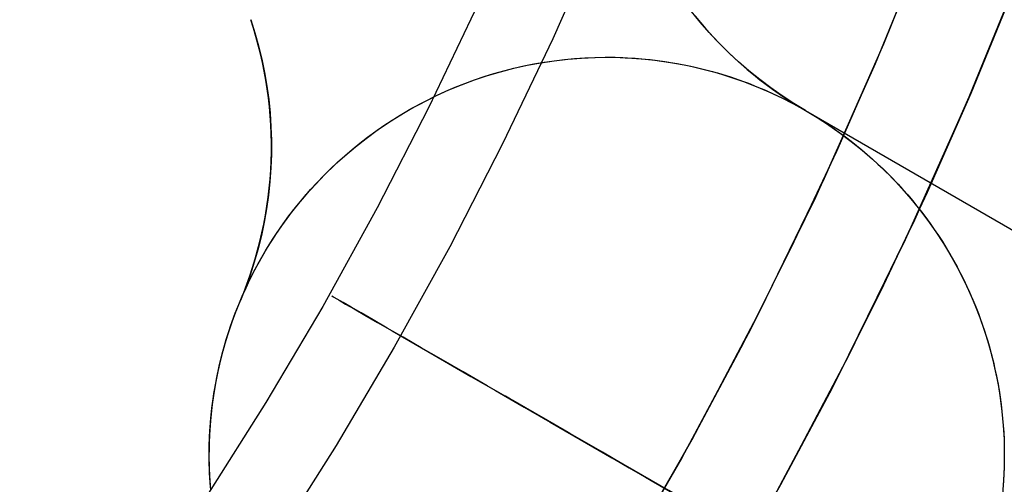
# Model space of a CAD drawing. Header units: millimetres. Extents: x -356 to 356, y -410 to 410.
# Tile 60 of 126: x 15.23 to 20.19, y -10.65 to -8.31. Entities that reach past the tile are written whole.
import ezdxf

# ---------------------------------------------------------------- set-up
doc = ezdxf.new("R2010")
doc.units = ezdxf.units.MM
doc.header["$MEASUREMENT"] = 0
doc.layers.add('1', color=7, linetype='Continuous')

msp = doc.modelspace()

# ---------------------------------------------------------------- linework, layer by layer
at = {"layer": '1', "color": 252, "extrusion": (-0.000237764, 0, 1)}
msp.add_lwpolyline([(-27.5494, 0), (-27.533, -0.9501), (-27.4838, -1.899), (-27.4019, -2.8457), (-27.2874, -3.789), (-27.1403, -4.7278), (-26.961, -5.6609), (-26.7495, -6.5874), (-26.5062, -7.5059), (-26.2314, -8.4155), (-25.9253, -9.3151), (-25.5883, -10.2036), (-25.2209, -11.0799), (-24.8235, -11.943), (-24.3965, -12.7919), (-23.9404, -13.6255), (-23.4559, -14.4429), (-22.9434, -15.2431), (-22.4036, -16.0251), (-21.8372, -16.788), (-21.2447, -17.5309), (-20.6269, -18.253), (-19.9847, -18.9532), (-19.3186, -19.6309), (-18.6295, -20.2852), (-17.9182, -20.9153), (-17.1857, -21.5205), (-16.4326, -22.1001), (-15.66, -22.6533), (-14.8688, -23.1795), (-14.0599, -23.6781), (-13.2343, -24.1484), (-12.3929, -24.59), (-11.5368, -25.0023), (-10.6669, -25.3848), (-9.7844, -25.7371), (-8.8902, -26.0586), (-7.9855, -26.3491), (-7.0713, -26.6083), (-6.1487, -26.8357), (-5.2188, -27.0311), (-4.2827, -27.1943), (-3.3415, -27.3251), (-2.3963, -27.4233), (-1.4484, -27.4889), (-0.4987, -27.5217), (0.4515, -27.5217), (1.4012, -27.4889), (2.3491, -27.4233), (3.2943, -27.3251), (4.2354, -27.1943), (5.1715, -27.0311), (6.1015, -26.8357), (7.0241, -26.6083), (7.9383, -26.3491), (8.843, -26.0586), (9.7372, -25.7371), (10.6197, -25.3848), (11.4895, -25.0023), (12.3457, -24.59), (13.1871, -24.1484), (14.0127, -23.6781), (14.8216, -23.1795), (15.6128, -22.6533), (16.3854, -22.1001), (17.1384, -21.5205), (17.871, -20.9153), (18.5823, -20.2852), (19.2714, -19.6309), (19.9374, -18.9532), (20.5797, -18.253), (21.1975, -17.5309), (21.7899, -16.788), (22.3564, -16.0251), (22.8962, -15.2431), (23.4087, -14.4429), (23.8932, -13.6255), (24.3493, -12.7919), (24.7763, -11.943), (25.1737, -11.0799), (25.5411, -10.2036), (25.8781, -9.3151), (26.1842, -8.4155), (26.459, -7.5059), (26.7023, -6.5874), (26.9138, -5.6609), (27.0931, -4.7278), (27.2401, -3.789), (27.3547, -2.8457), (27.4366, -1.899), (27.4858, -0.9501), (27.5022, 0)], dxfattribs=at)
at = {"layer": '1', "color": 252, "extrusion": (-8.22423e-05, 0, 1)}
msp.add_lwpolyline([(-26.5341, 0), (-26.5183, -0.9156), (-26.4709, -1.8301), (-26.3919, -2.7424), (-26.2815, -3.6514), (-26.1399, -4.5561), (-25.967, -5.4553), (-25.7633, -6.3481), (-25.5288, -7.2332), (-25.2639, -8.1098), (-24.969, -8.9767), (-24.6443, -9.8329), (-24.2902, -10.6774), (-23.9072, -11.5092), (-23.4957, -12.3272), (-23.0562, -13.1306), (-22.5892, -13.9183), (-22.0954, -14.6894), (-21.5752, -15.443), (-21.0293, -16.1782), (-20.4584, -16.8941), (-19.8631, -17.5899), (-19.2441, -18.2648), (-18.6022, -18.9178), (-17.9382, -19.5483), (-17.2528, -20.1556), (-16.5468, -20.7388), (-15.8211, -21.2973), (-15.0766, -21.8304), (-14.3141, -22.3375), (-13.5346, -22.818), (-12.7389, -23.2712), (-11.9281, -23.6968), (-11.1031, -24.0941), (-10.2648, -24.4627), (-9.4144, -24.8021), (-8.5527, -25.112), (-7.6808, -25.392), (-6.7998, -25.6417), (-5.9107, -25.8608), (-5.0146, -26.0492), (-4.1125, -26.2064), (-3.2055, -26.3325), (-2.2947, -26.4272), (-1.3812, -26.4903), (-0.466, -26.5219), (0.4497, -26.5219), (1.3649, -26.4903), (2.2784, -26.4272), (3.1892, -26.3325), (4.0962, -26.2064), (4.9983, -26.0492), (5.8944, -25.8608), (6.7835, -25.6417), (7.6645, -25.392), (8.5364, -25.112), (9.398, -24.8021), (10.2485, -24.4627), (11.0868, -24.0941), (11.9118, -23.6968), (12.7226, -23.2712), (13.5183, -22.818), (14.2978, -22.3375), (15.0603, -21.8304), (15.8048, -21.2973), (16.5305, -20.7388), (17.2364, -20.1556), (17.9218, -19.5483), (18.5859, -18.9178), (19.2278, -18.2648), (19.8468, -17.5899), (20.4421, -16.8941), (21.013, -16.1782), (21.5589, -15.443), (22.0791, -14.6894), (22.5729, -13.9183), (23.0399, -13.1306), (23.4794, -12.3272), (23.8908, -11.5092), (24.2739, -10.6774), (24.6279, -9.8329), (24.9526, -8.9767), (25.2476, -8.1098), (25.5125, -7.2332), (25.7469, -6.3481), (25.9507, -5.4553), (26.1235, -4.5561), (26.2652, -3.6514), (26.3756, -2.7424), (26.4545, -1.8301), (26.5019, -0.9156), (26.5177, 0)], dxfattribs=at)
at = {"layer": '1', "color": 252}
for points in [[(21.0933, -2.7507), (20.9913, -3.4813), (20.8639, -4.2078), (20.7113, -4.9295), (20.5339, -5.6455), (20.3316, -6.3548), (20.1049, -7.0567), (19.854, -7.7504), (19.5791, -8.4349), (19.2806, -9.1094), (18.9589, -9.7732), (18.6144, -10.4254), (18.2474, -11.0653), (17.8585, -11.6921), (17.448, -12.3049), (17.0165, -12.9032), (16.5645, -13.4861), (16.0926, -14.053)], [(21.5897, -2.8113), (21.4852, -3.5591), (21.3548, -4.3027), (21.1987, -5.0414), (21.017, -5.7742), (20.81, -6.5002), (20.578, -7.2187), (20.3211, -7.9286), (20.0398, -8.6292), (19.7343, -9.3196), (19.405, -9.9991), (19.0524, -10.6666), (18.6768, -11.3215), (18.2787, -11.963), (17.8586, -12.5903), (17.4169, -13.2027), (16.9543, -13.7993)], [(21.0787, -2.8678), (20.9728, -3.5964), (20.8417, -4.3209), (20.6856, -5.0404), (20.5046, -5.7541), (20.299, -6.4611), (20.0691, -7.1606), (19.815, -7.8516), (19.5372, -8.5335), (19.2359, -9.2053), (18.9116, -9.8663), (18.5645, -10.5156), (18.1951, -11.1525), (17.8039, -11.7763), (17.3913, -12.3861), (16.9579, -12.9812), (16.504, -13.561), (16.0304, -14.1247)], [(21.5747, -2.9312), (21.4663, -3.6769), (21.3321, -4.4185), (21.1723, -5.1549), (20.9871, -5.8854), (20.7766, -6.609), (20.5413, -7.3249), (20.2813, -8.0323), (19.9969, -8.7301), (19.6885, -9.4178), (19.3565, -10.0943), (19.0013, -10.7589), (18.6232, -11.4108), (18.2228, -12.0492), (17.8005, -12.6734), (17.3569, -13.2826), (16.8924, -13.876)], [(16.146, -13.9908), (16.4975, -13.5691), (16.8375, -13.139), (17.1658, -12.7011), (17.4821, -12.2557), (17.7862, -11.8035), (18.0777, -11.3448), (18.3567, -10.8802), (18.6228, -10.4101), (18.876, -9.9353), (19.1162, -9.456), (19.3433, -8.9729), (19.5572, -8.4865), (19.758, -7.9973), (19.9456, -7.5057), (20.12, -7.0124), (20.2814, -6.5178), (20.4297, -6.0224), (20.5652, -5.5266), (20.6878, -5.031), (20.7978, -4.536), (20.8952, -4.042), (20.9804, -3.5494), (21.0535, -3.0588)], [(21.5488, -3.1266), (21.4741, -3.6288), (21.3869, -4.1329), (21.2871, -4.6386), (21.1746, -5.1452), (21.049, -5.6525), (20.9104, -6.1599), (20.7586, -6.667), (20.5934, -7.1733), (20.4149, -7.6782), (20.2229, -8.1813), (20.0174, -8.682), (19.7984, -9.1799), (19.566, -9.6744), (19.3202, -10.1649), (19.061, -10.651), (18.7886, -11.132), (18.5031, -11.6076), (18.2047, -12.0771), (17.8935, -12.54), (17.5697, -12.9958), (17.2337, -13.4441), (16.8857, -13.8842)], [(19.0672, -3.1728), (18.9651, -3.7627), (18.8451, -4.3475), (18.7075, -4.9264), (18.5528, -5.4985), (18.3814, -6.0632), (18.1938, -6.6197), (17.9904, -7.1675), (17.7718, -7.7057), (17.5386, -8.234), (17.2913, -8.7517), (17.0307, -9.2583), (16.7573, -9.7533), (16.4717, -10.2364), (16.1747, -10.7072), (15.867, -11.1654), (15.5492, -11.6106), (15.222, -12.0427)], [(19.4768, -3.2372), (19.3725, -3.8398), (19.2499, -4.4371), (19.1094, -5.0284), (18.9514, -5.6128), (18.7763, -6.1897), (18.5846, -6.7582), (18.3768, -7.3177), (18.1535, -7.8675), (17.9153, -8.4071), (17.6627, -8.9359), (17.3965, -9.4534), (17.1172, -9.9591), (16.8255, -10.4526), (16.5222, -10.9335), (16.2078, -11.4015), (15.8832, -11.8562), (15.549, -12.2976), (15.2058, -12.7253)], [(19.1865, -8.7679), (19.1269, -8.7321), (19.0685, -8.6942), (19.0115, -8.6543), (18.9559, -8.6125), (18.9019, -8.5687), (18.8493, -8.5231), (18.7984, -8.4757), (18.7492, -8.4266), (18.7017, -8.3757), (18.6559, -8.3233), (18.6121, -8.2692)], [(16.3431, -9.7243), (16.3598, -9.6833), (16.3757, -9.6418), (16.3906, -9.5998), (16.4047, -9.5573), (16.4179, -9.5144), (16.4302, -9.4711), (16.4415, -9.4274), (16.4518, -9.3834), (16.4612, -9.339), (16.4695, -9.2943), (16.4769, -9.2495), (16.4832, -9.2044), (16.4885, -9.1591), (16.4928, -9.1136), (16.496, -9.0681), (16.4982, -9.0225), (16.4994, -8.9768), (16.4995, -8.9312), (16.4986, -8.8856), (16.4966, -8.84), (16.4937, -8.7946), (16.4896, -8.7493), (16.4846, -8.7041), (16.4785, -8.6592), (16.4715, -8.6145), (16.4634, -8.5701), (16.4544, -8.526), (16.4444, -8.4822), (16.4335, -8.4388), (16.4217, -8.3958), (16.4089, -8.3532), (16.3952, -8.3111)], [(16.3431, -9.7243), (16.3598, -9.6833), (16.3757, -9.6418), (16.3906, -9.5998), (16.4047, -9.5573), (16.4179, -9.5144), (16.4302, -9.4711), (16.4415, -9.4274), (16.4518, -9.3834), (16.4612, -9.339), (16.4695, -9.2943), (16.4769, -9.2495), (16.4832, -9.2044), (16.4885, -9.1591), (16.4928, -9.1136), (16.496, -9.0681), (16.4982, -9.0225), (16.4994, -8.9768), (16.4995, -8.9312), (16.4986, -8.8856), (16.4966, -8.84), (16.4937, -8.7946), (16.4896, -8.7493), (16.4846, -8.7041), (16.4785, -8.6592), (16.4715, -8.6145), (16.4634, -8.5701), (16.4544, -8.526), (16.4444, -8.4822), (16.4335, -8.4388), (16.4217, -8.3958), (16.4089, -8.3532), (16.3952, -8.3111)], [(16.3952, -8.3111), (16.4161, -8.3767), (16.4346, -8.443), (16.4509, -8.5099), (16.4648, -8.5773), (16.4764, -8.6451), (16.4857, -8.7133), (16.4926, -8.7818), (16.4972, -8.8505), (16.4994, -8.9193), (16.4992, -8.9881), (16.4967, -9.0569), (16.4918, -9.1255), (16.4845, -9.194), (16.4749, -9.2621), (16.4629, -9.3299), (16.4487, -9.3972), (16.4321, -9.464), (16.4132, -9.5302), (16.392, -9.5957), (16.3687, -9.6605), (16.3431, -9.7243)], [(18.6309, -8.2929), (18.658, -8.3256), (18.6856, -8.3577), (18.7137, -8.389), (18.7425, -8.4196), (18.7717, -8.4495), (18.8014, -8.4786), (18.8316, -8.507), (18.8622, -8.5346), (18.8933, -8.5615), (18.9247, -8.5876), (18.9564, -8.6129), (18.9885, -8.6374), (19.0209, -8.6611), (19.0536, -8.6841), (19.0865, -8.7062), (19.1197, -8.7276), (19.153, -8.7482), (19.1865, -8.7679)], [(18.6309, -8.2929), (18.658, -8.3256), (18.6856, -8.3577), (18.7137, -8.389), (18.7425, -8.4196), (18.7717, -8.4495), (18.8014, -8.4786), (18.8316, -8.507), (18.8622, -8.5346), (18.8933, -8.5615), (18.9247, -8.5876), (18.9564, -8.6129), (18.9885, -8.6374), (19.0209, -8.6611), (19.0536, -8.6841), (19.0865, -8.7062), (19.1197, -8.7276), (19.153, -8.7482), (19.1865, -8.7679)], [(16.1931, -10.662), (16.1896, -10.6108), (16.1874, -10.5597), (16.1866, -10.5087), (16.187, -10.4579), (16.1887, -10.4072), (16.1917, -10.3569), (16.1959, -10.3068), (16.2013, -10.2571), (16.208, -10.2078), (16.2158, -10.1589), (16.2248, -10.1105), (16.235, -10.0626), (16.2462, -10.0152), (16.2585, -9.9684), (16.2718, -9.9222), (16.2861, -9.8767), (16.3014, -9.8319), (16.3177, -9.7877), (16.3348, -9.7443), (16.3528, -9.7016), (16.3716, -9.6597), (16.3913, -9.6185), (16.4116, -9.5782), (16.4327, -9.5387), (16.4545, -9.5), (16.4771, -9.4618), (16.5008, -9.4238), (16.5255, -9.386), (16.5513, -9.3484), (16.5782, -9.3111), (16.6062, -9.2742), (16.6352, -9.2377), (16.6654, -9.2015), (16.6966, -9.1658), (16.7288, -9.1307), (16.7621, -9.096), (16.7965, -9.062), (16.8319, -9.0286), (16.8683, -8.9959), (16.9058, -8.9639), (16.9442, -8.9327), (16.9836, -8.9022), (17.0239, -8.8726), (17.0651, -8.844), (17.1073, -8.8162), (17.1503, -8.7894), (17.1941, -8.7636), (17.2387, -8.7389), (17.284, -8.7152), (17.3301, -8.6927), (17.3768, -8.6712), (17.4242, -8.651), (17.4721, -8.6319), (17.5206, -8.6141), (17.5696, -8.5975), (17.6191, -8.5822), (17.6689, -8.5681), (17.7191, -8.5554), (17.7695, -8.544), (17.8203, -8.5338), (17.8712, -8.525), (17.9222, -8.5175), (17.9734, -8.5114), (18.0246, -8.5066), (18.0757, -8.5031), (18.1268, -8.5009), (18.1778, -8.5), (18.2287, -8.5004), (18.2793, -8.5022), (18.3297, -8.5051), (18.3797, -8.5094), (18.4294, -8.5148), (18.4788, -8.5215), (18.5277, -8.5293), (18.5761, -8.5383), (18.624, -8.5484), (18.6713, -8.5596), (18.7181, -8.5719), (18.7643, -8.5853), (18.8098, -8.5996), (18.8547, -8.6149), (18.8988, -8.6311), (18.9423, -8.6483), (18.9849, -8.6663), (19.0269, -8.6851), (19.068, -8.7047), (19.1083, -8.7251), (19.1478, -8.7462), (19.1865, -8.7679)], [(16.1931, -10.662), (16.1896, -10.6108), (16.1874, -10.5597), (16.1866, -10.5087), (16.187, -10.4579), (16.1887, -10.4072), (16.1917, -10.3569), (16.1959, -10.3068), (16.2013, -10.2571), (16.208, -10.2078), (16.2158, -10.1589), (16.2248, -10.1105), (16.235, -10.0626), (16.2462, -10.0152), (16.2585, -9.9684), (16.2718, -9.9222), (16.2861, -9.8767), (16.3014, -9.8319), (16.3177, -9.7877), (16.3348, -9.7443), (16.3528, -9.7016), (16.3716, -9.6597), (16.3913, -9.6185), (16.4116, -9.5782), (16.4327, -9.5387), (16.4545, -9.5), (16.4771, -9.4618), (16.5008, -9.4238), (16.5255, -9.386), (16.5513, -9.3484), (16.5782, -9.3111), (16.6062, -9.2742), (16.6352, -9.2377), (16.6654, -9.2015), (16.6966, -9.1658), (16.7288, -9.1307), (16.7621, -9.096), (16.7965, -9.062), (16.8319, -9.0286), (16.8683, -8.9959), (16.9058, -8.9639), (16.9442, -8.9327), (16.9836, -8.9022), (17.0239, -8.8726), (17.0651, -8.844), (17.1073, -8.8162), (17.1503, -8.7894), (17.1941, -8.7636), (17.2387, -8.7389), (17.284, -8.7152), (17.3301, -8.6927), (17.3768, -8.6712), (17.4242, -8.651), (17.4721, -8.6319), (17.5206, -8.6141), (17.5696, -8.5975), (17.6191, -8.5822), (17.6689, -8.5681), (17.7191, -8.5554), (17.7695, -8.544), (17.8203, -8.5338), (17.8712, -8.525), (17.9222, -8.5175), (17.9734, -8.5114), (18.0246, -8.5066), (18.0757, -8.5031), (18.1268, -8.5009), (18.1778, -8.5), (18.2287, -8.5004), (18.2793, -8.5022), (18.3297, -8.5051), (18.3797, -8.5094), (18.4294, -8.5148), (18.4788, -8.5215), (18.5277, -8.5293), (18.5761, -8.5383), (18.624, -8.5484), (18.6713, -8.5596), (18.7181, -8.5719), (18.7643, -8.5853), (18.8098, -8.5996), (18.8547, -8.6149), (18.8988, -8.6311), (18.9423, -8.6483), (18.9849, -8.6663), (19.0269, -8.6851), (19.068, -8.7047), (19.1083, -8.7251), (19.1478, -8.7462), (19.1865, -8.7679)], [(16.193, -10.6609), (16.1887, -10.592), (16.1867, -10.523), (16.1871, -10.454), (16.1898, -10.385), (16.195, -10.3161), (16.2025, -10.2475), (16.2124, -10.1792), (16.2247, -10.1112), (16.2393, -10.0437), (16.2562, -9.9768), (16.2754, -9.9105), (16.2969, -9.8449), (16.3206, -9.78), (16.3466, -9.7161), (16.3747, -9.653), (16.405, -9.591), (16.4375, -9.53), (16.472, -9.4703), (16.5086, -9.4117), (16.5471, -9.3544), (16.5876, -9.2985), (16.6301, -9.244), (16.6743, -9.1911), (16.7204, -9.1397), (16.7683, -9.0899), (16.8178, -9.0417), (16.8689, -8.9954), (16.9216, -8.9508), (16.9759, -8.9081), (17.0315, -8.8672), (17.0886, -8.8283), (17.1469, -8.7914), (17.2065, -8.7566), (17.2673, -8.7238), (17.3291, -8.6931), (17.392, -8.6646), (17.4559, -8.6383), (17.5205, -8.6141), (17.586, -8.5923), (17.6522, -8.5727), (17.7191, -8.5554), (17.7865, -8.5404), (17.8544, -8.5278), (17.9226, -8.5175), (17.9912, -8.5096), (18.06, -8.504), (18.129, -8.5008), (18.198, -8.5), (18.2671, -8.5016), (18.336, -8.5056), (18.4047, -8.5119), (18.4732, -8.5207), (18.5414, -8.5317), (18.6091, -8.5452), (18.6763, -8.5609), (18.743, -8.579), (18.8089, -8.5993), (18.8742, -8.6219), (18.9386, -8.6468), (19.0021, -8.6738), (19.0647, -8.7031), (19.1262, -8.7345), (19.1865, -8.7679)], [(19.1865, -8.7679), (19.245, -8.803), (19.3027, -8.8404), (19.3596, -8.8801), (19.3877, -8.9009), (19.4156, -8.9222), (19.4431, -8.9441), (19.4704, -8.9665), (19.4974, -8.9895), (19.5241, -9.0131), (19.5504, -9.0372), (19.5764, -9.0618), (19.602, -9.087), (19.6272, -9.1127), (19.652, -9.139), (19.6764, -9.1657), (19.7004, -9.193), (19.7239, -9.2207), (19.7469, -9.2489), (19.7695, -9.2776), (19.7916, -9.3068), (19.8132, -9.3364), (19.8342, -9.3664), (19.8548, -9.3968), (19.8748, -9.4277), (19.8942, -9.4589), (19.9131, -9.4905), (19.9314, -9.5225), (19.9491, -9.5548), (19.9662, -9.5874), (19.9827, -9.6204), (19.9986, -9.6536), (20.0139, -9.6871), (20.0285, -9.7209), (20.0426, -9.7549), (20.0559, -9.7891), (20.0687, -9.8236), (20.0808, -9.8582), (20.0922, -9.893), (20.103, -9.928), (20.1131, -9.963), (20.1226, -9.9982), (20.1314, -10.0335), (20.1395, -10.0689), (20.147, -10.1043), (20.1538, -10.1398), (20.16, -10.1752), (20.1655, -10.2107), (20.1704, -10.2462), (20.1746, -10.2817), (20.1781, -10.3171), (20.1811, -10.3524), (20.1834, -10.3877), (20.185, -10.4228), (20.1861, -10.4579), (20.1865, -10.4928), (20.1856, -10.5622), (20.1822, -10.6309), (20.1766, -10.6988)], [(19.1865, -8.7679), (19.245, -8.803), (19.3027, -8.8404), (19.3596, -8.8801), (19.3877, -8.9009), (19.4156, -8.9222), (19.4431, -8.9441), (19.4704, -8.9665), (19.4974, -8.9895), (19.5241, -9.0131), (19.5504, -9.0372), (19.5764, -9.0618), (19.602, -9.087), (19.6272, -9.1127), (19.652, -9.139), (19.6764, -9.1657), (19.7004, -9.193), (19.7239, -9.2207), (19.7469, -9.2489), (19.7695, -9.2776), (19.7916, -9.3068), (19.8132, -9.3364), (19.8342, -9.3664), (19.8548, -9.3968), (19.8748, -9.4277), (19.8942, -9.4589), (19.9131, -9.4905), (19.9314, -9.5225), (19.9491, -9.5548), (19.9662, -9.5874), (19.9827, -9.6204), (19.9986, -9.6536), (20.0139, -9.6871), (20.0285, -9.7209), (20.0426, -9.7549), (20.0559, -9.7891), (20.0687, -9.8236), (20.0808, -9.8582), (20.0922, -9.893), (20.103, -9.928), (20.1131, -9.963), (20.1226, -9.9982), (20.1314, -10.0335), (20.1395, -10.0689), (20.147, -10.1043), (20.1538, -10.1398), (20.16, -10.1752), (20.1655, -10.2107), (20.1704, -10.2462), (20.1746, -10.2817), (20.1781, -10.3171), (20.1811, -10.3524), (20.1834, -10.3877), (20.185, -10.4228), (20.1861, -10.4579), (20.1865, -10.4928), (20.1856, -10.5622), (20.1822, -10.6309), (20.1766, -10.6988)], [(19.1865, -8.7679), (19.2461, -8.8037), (19.3044, -8.8416), (19.3613, -8.8814), (19.4169, -8.9232), (19.4709, -8.9669), (19.5234, -9.0125), (19.5743, -9.0598), (19.6235, -9.1089), (19.6709, -9.1597), (19.7166, -9.212), (19.7604, -9.266), (19.8024, -9.3214), (19.8423, -9.3783), (19.8803, -9.4365), (19.9162, -9.4959), (19.9501, -9.5566), (19.9818, -9.6185), (20.0113, -9.6814), (20.0387, -9.7453), (20.0638, -9.8101), (20.0866, -9.8757), (20.1072, -9.9421), (20.1254, -10.0092), (20.1413, -10.0768), (20.1548, -10.145), (20.1659, -10.2136), (20.1747, -10.2826), (20.181, -10.3518), (20.185, -10.4212), (20.1865, -10.4906), (20.1856, -10.5601), (20.1823, -10.6295), (20.1766, -10.6988)], [(19.1865, -8.7679), (20.615, -9.5927)], [(19.1865, -8.7679), (20.615, -9.5927)], [(19.1865, -8.7679), (20.615, -9.5927)], [(16.1934, -10.6659), (16.1907, -10.6292), (16.1887, -10.5926), (16.1873, -10.5559), (16.1866, -10.5193), (16.1866, -10.4827), (16.1873, -10.4462), (16.1886, -10.4098), (16.1905, -10.3735), (16.1932, -10.3373), (16.1964, -10.3013), (16.2003, -10.2654), (16.2049, -10.2296), (16.2101, -10.1941), (16.2159, -10.1587), (16.2223, -10.1236), (16.2293, -10.0887), (16.2369, -10.0541), (16.2451, -10.0197), (16.2538, -9.9856), (16.2631, -9.9518), (16.273, -9.9183), (16.2943, -9.8523), (16.3177, -9.7876), (16.3431, -9.7243)], [(16.1934, -10.6659), (16.1907, -10.6292), (16.1887, -10.5926), (16.1873, -10.5559), (16.1866, -10.5193), (16.1866, -10.4827), (16.1873, -10.4462), (16.1886, -10.4098), (16.1905, -10.3735), (16.1932, -10.3373), (16.1964, -10.3013), (16.2003, -10.2654), (16.2049, -10.2296), (16.2101, -10.1941), (16.2159, -10.1587), (16.2223, -10.1236), (16.2293, -10.0887), (16.2369, -10.0541), (16.2451, -10.0197), (16.2538, -9.9856), (16.2631, -9.9518), (16.273, -9.9183), (16.2943, -9.8523), (16.3177, -9.7876), (16.3431, -9.7243)], [(16.1943, -10.6762), (16.1894, -10.6069), (16.1869, -10.5375), (16.1868, -10.468), (16.1891, -10.3985), (16.1938, -10.3292), (16.201, -10.26), (16.2105, -10.1912), (16.2224, -10.1227), (16.2367, -10.0547), (16.2534, -9.9873), (16.2724, -9.9204), (16.2937, -9.8542), (16.3172, -9.7889), (16.3431, -9.7243)]]:
    msp.add_lwpolyline(points, dxfattribs=at)
at = {"layer": '1', "color": 252, "extrusion": (1, 0, 0)}
for points in [[(-8.5, -327.9019), (-8.5, -329.9019)], [(-8.7679, -327.9019), (-8.7679, -325.9019)], [(-8.7679, -327.9019), (-8.7679, -329.9019)], [(-8.9487, -325.9019), (-8.9487, -327.9019)], [(-9.1803, -327.9019), (-9.1803, -329.9019)], [(-9.7243, -325.9019), (-9.7243, -327.9019)], [(-10.5, -325.9019), (-10.5, -327.9019)], [(-10.5, -327.9019), (-10.5, -329.9019)]]:
    msp.add_lwpolyline(points, dxfattribs=at)
at = {"layer": '1', "color": 252, "extrusion": (0.5, 0.866025, 0)}
for points in [[(-33.9019, -337.7942), (-33.6287, -337.9457), (-33.3504, -338.0876), (-33.0673, -338.2198), (-32.7798, -338.3421), (-32.4883, -338.4543), (-32.193, -338.5563), (-31.8943, -338.648), (-31.5927, -338.7293), (-31.2884, -338.8001), (-30.9818, -338.8602), (-30.6734, -338.9097), (-30.3634, -338.9485), (-30.0522, -338.9765), (-29.7403, -338.9936), (-29.428, -339), (-29.1156, -338.9954), (-28.8036, -338.9801), (-28.4922, -338.9539), (-28.182, -338.9169), (-27.8733, -338.8692), (-27.5664, -338.8108), (-27.2617, -338.7418), (-26.9596, -338.6623), (-26.6604, -338.5723), (-26.3646, -338.472), (-26.0723, -338.3615), (-25.7842, -338.2409), (-25.5003, -338.1103), (-25.2212, -337.97), (-24.9471, -337.8201), (-24.6784, -337.6608), (-24.4153, -337.4923), (-24.1583, -337.3147), (-23.9076, -337.1283), (-23.6635, -336.9333), (-23.4263, -336.73), (-23.1964, -336.5185), (-22.9739, -336.2992), (-22.7591, -336.0723), (-22.5524, -335.8381), (-22.3539, -335.5969), (-22.1639, -335.3489), (-21.9826, -335.0944), (-21.8102, -334.8339), (-21.647, -334.5675), (-21.4932, -334.2956), (-21.3489, -334.0185), (-21.2143, -333.7366), (-21.0895, -333.4502), (-20.9748, -333.1596), (-20.8702, -332.8652), (-20.7759, -332.5674), (-20.692, -332.2664), (-20.6186, -331.9628), (-20.5557, -331.6568), (-20.5036, -331.3487), (-20.4621, -331.0391), (-20.4314, -330.7282), (-20.4116, -330.4164), (-20.4025, -330.1041), (-20.4043, -329.7917), (-20.417, -329.4796), (-20.4405, -329.1681), (-20.4747, -328.8575), (-20.5198, -328.5484), (-20.5755, -328.241), (-20.6419, -327.9357), (-20.7188, -327.6329), (-20.8062, -327.333), (-20.9039, -327.0363), (-21.0119, -326.7431), (-21.13, -326.4539), (-21.258, -326.1689), (-21.3959, -325.8886), (-21.5434, -325.6132), (-21.7004, -325.3431), (-21.8667, -325.0786), (-22.042, -324.8201), (-22.2262, -324.5677), (-22.4191, -324.322), (-22.6204, -324.083), (-22.8298, -323.8512), (-23.0472, -323.6268), (-23.2722, -323.4101), (-23.5046, -323.2014), (-23.7441, -323.0008), (-23.9904, -322.8086), (-24.2433, -322.6251), (-24.5024, -322.4505), (-24.7673, -322.285), (-25.0379, -322.1288), (-25.3137, -321.9821), (-25.5944, -321.8451), (-25.8798, -321.7178), (-26.1693, -321.6006), (-26.4628, -321.4934), (-26.7598, -321.3966), (-27.06, -321.31), (-27.363, -321.234), (-27.6685, -321.1685), (-27.976, -321.1137), (-28.2853, -321.0695), (-28.5959, -321.0362), (-28.9075, -321.0136), (-29.2197, -321.0018), (-29.5321, -321.0009), (-29.8443, -321.0109), (-30.1561, -321.0317), (-30.4669, -321.0632), (-30.7764, -321.1056), (-31.0843, -321.1586), (-31.3901, -321.2224), (-31.6936, -321.2966), (-31.9942, -321.3814), (-32.2918, -321.4766), (-32.5859, -321.582), (-32.8761, -321.6976), (-33.1622, -321.8232), (-33.4437, -321.9586), (-33.7204, -322.1037), (-33.9918, -322.2584), (-34.2577, -322.4223), (-34.5178, -322.5954), (-34.7717, -322.7774), (-35.0191, -322.9682), (-35.2598, -323.1673), (-35.4934, -323.3748), (-35.7197, -323.5902), (-35.9384, -323.8133), (-36.1491, -324.0439), (-36.3518, -324.2817), (-36.5461, -324.5263), (-36.7317, -324.7776), (-36.9086, -325.0351), (-37.0764, -325.2986), (-37.2349, -325.5678), (-37.384, -325.8423), (-37.5235, -326.1219), (-37.6532, -326.4061), (-37.773, -326.6946), (-37.8827, -326.9872), (-37.9821, -327.2833), (-38.0712, -327.5827), (-38.1499, -327.8851), (-38.218, -328.19), (-38.2755, -328.497), (-38.3224, -328.8059), (-38.3584, -329.1162), (-38.3837, -329.4276), (-38.3982, -329.7397), (-38.4018, -330.0521), (-38.3945, -330.3644), (-38.3765, -330.6763), (-38.3476, -330.9874), (-38.3079, -331.2972), (-38.2576, -331.6055), (-38.1965, -331.9119), (-38.1248, -332.216), (-38.0427, -332.5174), (-37.9501, -332.8158), (-37.8472, -333.1108), (-37.7342, -333.402), (-37.6111, -333.6891), (-37.4781, -333.9718), (-37.3354, -334.2497), (-37.1831, -334.5225), (-37.0215, -334.7899), (-36.8506, -335.0514), (-36.6708, -335.3069), (-36.4823, -335.556), (-36.2852, -335.7984), (-36.0798, -336.0338), (-35.8663, -336.2619), (-35.6451, -336.4825), (-35.4164, -336.6953), (-35.1804, -336.9), (-34.9374, -337.0964), (-34.6878, -337.2842), (-34.4318, -337.4633), (-34.1697, -337.6334), (-33.9019, -337.7942)], [(-34.4019, -338.6603), (-34.0983, -338.8286), (-33.7891, -338.9862), (-33.4746, -339.1331), (-33.1551, -339.2689), (-32.8312, -339.3936), (-32.5031, -339.507), (-32.1713, -339.6089), (-31.8361, -339.6992), (-31.498, -339.7779), (-31.1574, -339.8447), (-30.8147, -339.8997), (-30.4702, -339.9428), (-30.1245, -339.9739), (-29.7779, -339.9929), (-29.4309, -340), (-29.0838, -339.9949), (-28.7371, -339.9779), (-28.3912, -339.9488), (-28.0465, -339.9077), (-27.7034, -339.8547), (-27.3624, -339.7898), (-27.0239, -339.7131), (-26.6882, -339.6247), (-26.3558, -339.5248), (-26.0271, -339.4133), (-25.7024, -339.2905), (-25.3822, -339.1565), (-25.0668, -339.0115), (-24.7567, -338.8556), (-24.4521, -338.689), (-24.1535, -338.512), (-23.8613, -338.3247), (-23.5757, -338.1274), (-23.2971, -337.9203), (-23.0259, -337.7037), (-22.7624, -337.4777), (-22.5068, -337.2428), (-22.2596, -336.9991), (-22.021, -336.747), (-21.7913, -336.4868), (-21.5707, -336.2187), (-21.3596, -335.9432), (-21.1582, -335.6605), (-20.9667, -335.371), (-20.7854, -335.075), (-20.6144, -334.7729), (-20.4541, -334.465), (-20.3045, -334.1518), (-20.1659, -333.8335), (-20.0384, -333.5107), (-19.9222, -333.1836), (-19.8174, -332.8526), (-19.7242, -332.5183), (-19.6426, -332.1809), (-19.5728, -331.8408), (-19.5149, -331.4986), (-19.4688, -331.1545), (-19.4347, -330.8091), (-19.4126, -330.4627), (-19.4026, -330.1157), (-19.4046, -329.7686), (-19.4187, -329.4218), (-19.4447, -329.0756), (-19.4828, -328.7306), (-19.5329, -328.3871), (-19.5948, -328.0456), (-19.6685, -327.7064), (-19.754, -327.3699), (-19.8511, -327.0367), (-19.9597, -326.707), (-20.0797, -326.3812), (-20.2109, -326.0599), (-20.3532, -325.7433), (-20.5064, -325.4318), (-20.6703, -325.1258), (-20.8447, -324.8257), (-21.0294, -324.5318), (-21.2243, -324.2445), (-21.4289, -323.9642), (-21.6432, -323.6911), (-21.8669, -323.4256), (-22.0996, -323.168), (-22.3411, -322.9187), (-22.5911, -322.6779), (-22.8493, -322.4459), (-23.1155, -322.2231), (-23.3892, -322.0096), (-23.6701, -321.8057), (-23.958, -321.6117), (-24.2524, -321.4278), (-24.553, -321.2543), (-24.8594, -321.0912), (-25.1714, -320.939), (-25.4884, -320.7976), (-25.8101, -320.6673), (-26.1362, -320.5483), (-26.4662, -320.4406), (-26.7998, -320.3445), (-27.1364, -320.26), (-27.4759, -320.1872), (-27.8176, -320.1263), (-28.1612, -320.0773), (-28.5064, -320.0402), (-28.8526, -320.0151), (-29.1994, -320.0021), (-29.5466, -320.001), (-29.8935, -320.0121), (-30.2399, -320.0352), (-30.5852, -320.0703), (-30.9291, -320.1173), (-31.2712, -320.1763), (-31.611, -320.2471), (-31.9482, -320.3296), (-32.2823, -320.4238), (-32.6129, -320.5295), (-32.9396, -320.6467), (-33.2621, -320.7751), (-33.58, -320.9146), (-33.8928, -321.0651), (-34.2002, -321.2264), (-34.5018, -321.3982), (-34.7973, -321.5804), (-35.0862, -321.7727), (-35.3684, -321.9749), (-35.6433, -322.1868), (-35.9107, -322.4082), (-36.1703, -322.6386), (-36.4217, -322.878), (-36.6646, -323.1259), (-36.8988, -323.3821), (-37.124, -323.6463), (-37.3399, -323.9181), (-37.5462, -324.1973), (-37.7426, -324.4834), (-37.9291, -324.7762), (-38.1052, -325.0753), (-38.2709, -325.3804), (-38.4259, -325.691), (-38.57, -326.0068), (-38.7031, -326.3274), (-38.825, -326.6524), (-38.9355, -326.9814), (-39.0345, -327.3141), (-39.1219, -327.6501), (-39.1976, -327.9888), (-39.2615, -328.33), (-39.3135, -328.6732), (-39.3536, -329.018), (-39.3817, -329.364), (-39.3977, -329.7108), (-39.4018, -330.0579), (-39.3937, -330.4049), (-39.3737, -330.7514), (-39.3416, -331.0971), (-39.2975, -331.4414), (-39.2415, -331.7839), (-39.1737, -332.1244), (-39.0941, -332.4622), (-39.0028, -332.7971), (-38.8999, -333.1287), (-38.7856, -333.4564), (-38.66, -333.78), (-38.5232, -334.0991), (-38.3754, -334.4132), (-38.2169, -334.7219), (-38.0477, -335.025), (-37.8681, -335.3221), (-37.6783, -335.6127), (-37.4785, -335.8966), (-37.269, -336.1733), (-37.05, -336.4426), (-36.8217, -336.7042), (-36.5846, -336.9577), (-36.3388, -337.2028), (-36.0846, -337.4392), (-35.8224, -337.6666), (-35.5525, -337.8849), (-35.2751, -338.0936), (-34.9907, -338.2925), (-34.6995, -338.4815), (-34.4019, -338.6603)]]:
    msp.add_lwpolyline(points, dxfattribs=at)
at = {"layer": '1', "color": 252, "extrusion": (-0.433013, 0.25, 0.866025)}
msp.add_lwpolyline([(0, -149.5372), (-0.0347, -149.5366), (-0.0694, -149.5348), (-0.104, -149.5318), (-0.1384, -149.5276), (-0.1727, -149.5222), (-0.2068, -149.5156), (-0.2406, -149.5078), (-0.2742, -149.4989), (-0.3074, -149.4888), (-0.3402, -149.4775), (-0.3726, -149.4652), (-0.4046, -149.4517), (-0.4361, -149.4371), (-0.4671, -149.4214), (-0.4975, -149.4047), (-0.5273, -149.3869), (-0.5565, -149.3681), (-0.585, -149.3482), (-0.6128, -149.3274), (-0.6398, -149.3057), (-0.6661, -149.283), (-0.6916, -149.2595), (-0.7163, -149.235), (-0.74, -149.2098), (-0.7629, -149.1837), (-0.7849, -149.1568), (-0.8059, -149.1292), (-0.826, -149.1008), (-0.8451, -149.0718), (-0.8631, -149.0422), (-0.8801, -149.0119), (-0.8961, -148.9811), (-0.9109, -148.9497), (-0.9247, -148.9179), (-0.9374, -148.8855), (-0.9489, -148.8528), (-0.9593, -148.8197), (-0.9685, -148.7862), (-0.9766, -148.7524), (-0.9834, -148.7184), (-0.9891, -148.6842), (-0.9936, -148.6498), (-0.997, -148.6152), (-0.9991, -148.5806), (-1, -148.5459), (-0.9997, -148.5112), (-0.9982, -148.4765), (-0.9954, -148.4419), (-0.9915, -148.4074), (-0.9864, -148.373), (-0.9801, -148.3389), (-0.9727, -148.305), (-0.964, -148.2714), (-0.9542, -148.2381), (-0.9433, -148.2052), (-0.9312, -148.1726), (-0.918, -148.1405), (-0.9036, -148.1089), (-0.8882, -148.0778), (-0.8718, -148.0472), (-0.8542, -148.0173), (-0.8357, -147.9879), (-0.8161, -147.9593), (-0.7955, -147.9313), (-0.774, -147.9041), (-0.7516, -147.8776), (-0.7283, -147.8519), (-0.704, -147.827), (-0.679, -147.803), (-0.6531, -147.7799), (-0.6264, -147.7577), (-0.599, -147.7364), (-0.5708, -147.7161), (-0.542, -147.6968), (-0.5125, -147.6785), (-0.4824, -147.6612), (-0.4517, -147.645), (-0.4204, -147.6299), (-0.3887, -147.6158), (-0.3565, -147.6029), (-0.3238, -147.5911), (-0.2908, -147.5804), (-0.2574, -147.5709), (-0.2237, -147.5625), (-0.1898, -147.5554), (-0.1556, -147.5494), (-0.1212, -147.5446), (-0.0867, -147.541), (-0.052, -147.5385), (-0.0174, -147.5373), (0.0174, -147.5373), (0.052, -147.5385), (0.0867, -147.541), (0.1212, -147.5446), (0.1556, -147.5494), (0.1898, -147.5554), (0.2237, -147.5625), (0.2574, -147.5709), (0.2908, -147.5804), (0.3238, -147.5911), (0.3565, -147.6029), (0.3887, -147.6158), (0.4204, -147.6299), (0.4517, -147.645), (0.4824, -147.6612), (0.5125, -147.6785), (0.542, -147.6968), (0.5708, -147.7161), (0.599, -147.7364), (0.6264, -147.7577), (0.6531, -147.7799), (0.679, -147.803), (0.704, -147.827), (0.7283, -147.8519), (0.7516, -147.8776), (0.774, -147.9041), (0.7955, -147.9313), (0.8161, -147.9593), (0.8357, -147.9879), (0.8542, -148.0173), (0.8718, -148.0472), (0.8882, -148.0778), (0.9036, -148.1089), (0.918, -148.1405), (0.9312, -148.1726), (0.9433, -148.2052), (0.9542, -148.2381), (0.964, -148.2714), (0.9727, -148.305), (0.9801, -148.3389), (0.9864, -148.373), (0.9915, -148.4074), (0.9954, -148.4419), (0.9982, -148.4765), (0.9997, -148.5112), (1, -148.5459), (0.9991, -148.5806), (0.997, -148.6152), (0.9936, -148.6498), (0.9891, -148.6842), (0.9834, -148.7184), (0.9766, -148.7524), (0.9685, -148.7862), (0.9593, -148.8197), (0.9489, -148.8528), (0.9374, -148.8855), (0.9247, -148.9179), (0.9109, -148.9497), (0.8961, -148.9811), (0.8801, -149.0119), (0.8631, -149.0422), (0.8451, -149.0718), (0.826, -149.1008), (0.8059, -149.1292), (0.7849, -149.1568), (0.7629, -149.1837), (0.74, -149.2098), (0.7163, -149.235), (0.6916, -149.2595), (0.6661, -149.283), (0.6398, -149.3057), (0.6128, -149.3274), (0.585, -149.3482), (0.5565, -149.3681), (0.5273, -149.3869), (0.4975, -149.4047), (0.4671, -149.4214), (0.4361, -149.4371), (0.4046, -149.4517), (0.3726, -149.4652), (0.3402, -149.4775), (0.3074, -149.4888), (0.2742, -149.4989), (0.2406, -149.5078), (0.2068, -149.5156), (0.1727, -149.5222), (0.1384, -149.5276), (0.104, -149.5318), (0.0694, -149.5348), (0.0347, -149.5366), (0, -149.5372)], dxfattribs=at)

doc.saveas('drawing.dxf')
